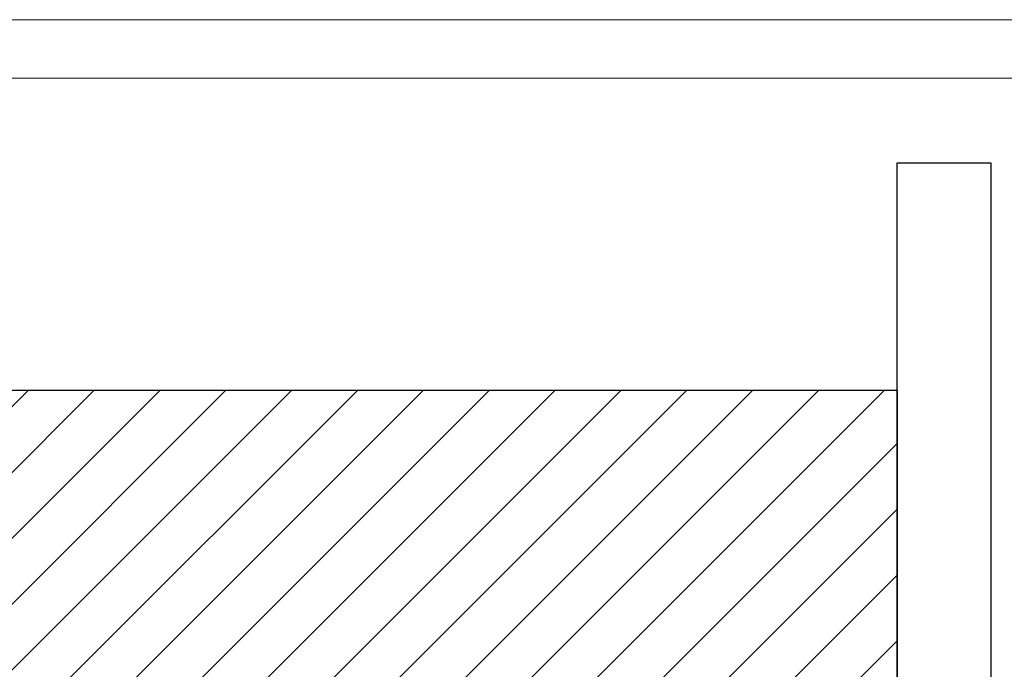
# Model space of a CAD drawing. Header units: millimetres. Extents: x 0 to 39025, y -31299 to 8400.
# Tile 46 of 256: x 6558 to 8236, y -24007 to -22899. Entities that reach past the tile are written whole.
import ezdxf

# ---------------------------------------------------------------- set-up
doc = ezdxf.new("R2010")
doc.units = ezdxf.units.MM
for name, color, linetype in [('FORMAT', 7, 'Continuous'), ('ODMIKI funkcionalni', 253, 'Continuous'), ('SREDNJICE_IN_TOCKE', 252, 'Continuous')]:
    doc.layers.add(name, color=color, linetype=linetype)

msp = doc.modelspace()

# ---------------------------------------------------------------- hatches: boundary and pattern name
at = {"layer": 'ODMIKI funkcionalni'}
h = msp.add_hatch(dxfattribs=at)
h.set_pattern_fill('ANSI31', color=256, scale=25)
h.set_pattern_definition([(45, (0, -34369.42), (-56.1266, 56.1266), [])])
h.paths.add_polyline_path([(7753.6, -25286.4), (7753.6, -24030.9), (6603.6, -24030.9), (6603.6, -25286.4), (6003.6, -25286.4), (6003.6, -23530.9), (8053.6, -23530.9), (8053.6, -25286.4)])

# ---------------------------------------------------------------- linework, layer by layer
at = {"layer": 'FORMAT', "color": 7, "linetype": 'Continuous', "lineweight": 18, "ltscale": 27}
for p, q in [((0, -22898.9), (18568, -22898.9)), ((500, -22998.9), (18468, -22998.9))]:
    msp.add_line(p, q, dxfattribs=at)
at = {"layer": 'ODMIKI funkcionalni'}
msp.add_lwpolyline([(7753.6, -25286.4), (7753.6, -24030.9), (6603.6, -24030.9), (6603.6, -25286.4), (6003.6, -25286.4), (6003.6, -23530.9), (8053.6, -23530.9), (8053.6, -25286.4)], close=True, dxfattribs=at)
at = {"layer": 'SREDNJICE_IN_TOCKE'}
msp.add_lwpolyline([(8053.6, -25286.4), (8053.6, -23142.9), (8213.2, -23142.9), (8213.2, -25286.4)], close=True, dxfattribs=at)

doc.saveas('drawing.dxf')
